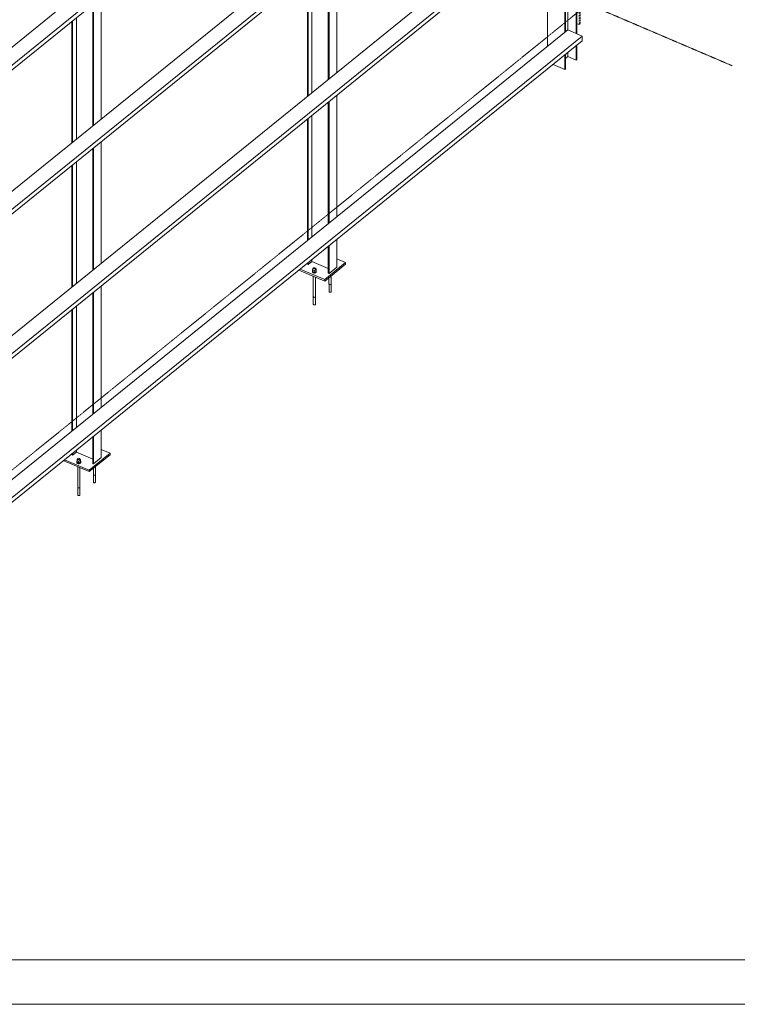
# Model space of a CAD drawing. Header units: millimetres. Extents: x -1190408159 to 361788912, y -2544212749 to 93633750.
# Tile 54 of 69: x 228176 to 236233, y -21483 to -10431. Entities that reach past the tile are written whole.
import ezdxf

# ---------------------------------------------------------------- set-up
doc = ezdxf.new("R2010")
doc.units = ezdxf.units.MM
for name, pattern in [('XKITLINE00', [0]), ('XKITLINE01', [4, 1, -1, 1, -1]), ('XKITLINE03', [6, 3, -1, 1, -1])]:
    doc.linetypes.add(name, pattern=pattern)
for name, color, linetype, lineweight in [('List výkresu', 3, 'Continuous', 0), ('Mřížka', 4, 'Continuous', 0), ('Položka', 2, 'Continuous', 0)]:
    doc.layers.add(name, color=color, linetype=linetype, lineweight=lineweight)

msp = doc.modelspace()

# ---------------------------------------------------------------- linework, layer by layer
at = {"layer": 'List výkresu', "color": 0, "linetype": 'XKITLINE00', "lineweight": 0}
for p, q in [((197834.27297, -20983.47451), (280834.27297, -20983.47451)), ((197334.27297, -21483.47451), (281334.27297, -21483.47451))]:
    msp.add_line(p, q, dxfattribs=at)
at = {"layer": 'Mřížka', "color": 0, "linetype": 'XKITLINE03', "lineweight": 0}
for p, q in [((209532.31537, 430.29224), (236173.25109, -10946.73813)), ((222931.76841, -19659.32897), (237200.24922, -8115.87774))]:
    msp.add_line(p, q, dxfattribs=at)
at = {"layer": 'Položka', "color": 0, "linetype": 'XKITLINE00', "lineweight": 0}
for p, q in [((224946.38297, -13281.2869), (234329.32197, -5690.32468)), ((225109.80444, -13351.07616), (234492.74345, -5760.11393)), ((225109.80444, -13403.66226), (234492.74345, -5812.70004)), ((224946.38297, -14899.32088), (234329.32197, -7308.35866)), ((225109.80444, -14969.11014), (234492.74345, -7378.14791)), ((225109.80444, -15021.69624), (234492.74345, -7430.73402)), ((224946.38297, -16517.35486), (234329.32197, -8926.39264)), ((225109.80444, -16587.14412), (234492.74345, -8996.18189)), ((225109.80444, -16639.73022), (234492.74345, -9048.768)), ((234424.826, -10585.21168), (234424.826, -9103.7144)), ((234431.87942, -10588.22385), (234431.87942, -9098.00806)), ((234296.68887, -10570.82737), (234296.68887, -9207.37959)), ((234303.74229, -10565.12103), (234303.74229, -9201.67325)), ((234330.77775, -10545.04831), (234330.77775, -9179.80108)), ((234102.52475, -10727.90955), (234102.52475, -9364.46177)), ((231737.64432, -11023.10531), (231737.64432, -9659.65753)), ((231640.82009, -11101.43782), (231640.82009, -9737.99003)), ((231649.47657, -11094.43457), (231649.47657, -9730.98679)), ((231406.77142, -11290.7873), (231406.77142, -9927.33951)), ((231415.4279, -11283.78405), (231415.4279, -9920.33626)), ((231457.42514, -11249.80755), (231457.42514, -9886.35976)), ((228995.7876, -11623.28151), (228995.7876, -10259.83373)), ((229004.44408, -11616.27827), (229004.44408, -10252.83048)), ((229092.61183, -11544.94901), (229092.61183, -10181.50122)), ((228761.73893, -11812.63099), (228761.73893, -10449.18321)), ((228770.39541, -11805.62774), (228770.39541, -10442.17996)), ((228812.39265, -11771.65124), (228812.39265, -10408.20346)), ((224946.38297, -18135.38884), (234329.32197, -10544.42662)), ((234329.32197, -10544.42662), (234492.74345, -10614.21587)), ((225109.80444, -18205.1781), (234492.74345, -10614.21587)), ((225109.80444, -18257.7642), (234492.74345, -10666.80198)), ((234431.87942, -10880.04601), (234431.87942, -10716.04204)), ((234492.74345, -10614.21587), (234492.74345, -10666.80198)), ((234296.68887, -10989.41754), (234296.68887, -10825.41357)), ((234303.74229, -10983.7112), (234303.74229, -10819.70723)), ((234330.77775, -10845.58898), (234330.77775, -10797.83506)), ((234424.826, -10885.75235), (234424.826, -10721.74838)), ((234164.0069, -10932.75561), (234296.68887, -10989.41754)), ((234330.77775, -10845.58898), (234303.74229, -10867.46115)), ((234424.826, -10885.75235), (234330.77775, -10845.58898)), ((234431.87942, -10880.04601), (234424.826, -10885.75235)), ((234303.74229, -10983.7112), (234296.68887, -10989.41754)), ((231640.82009, -12719.4718), (231640.82009, -11356.02401)), ((231649.47657, -12712.46855), (231649.47657, -11349.02076)), ((231737.64432, -12641.13929), (231737.64432, -11277.69151)), ((231406.77142, -12908.82128), (231406.77142, -11545.37349)), ((231415.4279, -12901.81803), (231415.4279, -11538.37024)), ((231457.42514, -12867.84153), (231457.42514, -11504.39374)), ((229092.61183, -13162.98299), (229092.61183, -11799.5352)), ((228995.7876, -13241.31549), (228995.7876, -11877.86771)), ((229004.44408, -13234.31225), (229004.44408, -11870.86446)), ((228812.39265, -13389.68522), (228812.39265, -12026.23744)), ((228761.73893, -13430.66497), (228761.73893, -12067.21719)), ((228770.39541, -13423.66172), (228770.39541, -12060.21394)), ((231737.64432, -13207.03694), (231737.64432, -12895.72549)), ((231640.82009, -13274.66944), (231640.82009, -12974.05799)), ((231649.47657, -13278.36619), (231649.47657, -12967.05474)), ((231457.42514, -13144.43904), (231415.4279, -13178.41554)), ((231457.42514, -13144.43904), (231457.42514, -13122.42772)), ((231640.82009, -13222.75798), (231457.42514, -13144.43904)), ((231737.64432, -13116.21914), (231835.38796, -13157.96063)), ((231311.05708, -13240.84205), (231600.27396, -13364.35232)), ((231324.14725, -13230.25187), (231600.27396, -13348.17198)), ((231406.77142, -13174.71879), (231406.77142, -13163.40747)), ((231415.4279, -13178.41554), (231406.77142, -13174.71879)), ((231415.4279, -13178.41554), (231415.4279, -13156.40422)), ((231462.64798, -13249.48017), (231462.31098, -13254.52182)), ((231462.31098, -13264.23002), (231462.31098, -13254.52182)), ((231462.31098, -13254.52182), (231465.28204, -13259.25549)), ((231465.0543, -13246.4121), (231462.64798, -13249.48017)), ((231467.22874, -13225.9032), (231465.0543, -13238.05236)), ((231465.0543, -13238.05236), (231481.86568, -13245.23167)), ((231465.0543, -13238.05236), (231465.0543, -13257.46877)), ((231465.0543, -13257.46877), (231481.86568, -13264.64808)), ((231465.28204, -13259.25549), (231471.10885, -13262.96054)), ((231472.10586, -13224.62653), (231467.22874, -13225.9032)), ((231471.10885, -13262.96054), (231478.90433, -13265.0729)), ((231474.33191, -13217.61037), (231472.10586, -13221.01899)), ((231472.10586, -13232.34523), (231472.10586, -13221.01899)), ((231472.10586, -13221.01899), (231473.07758, -13224.62516)), ((231473.07758, -13224.62516), (231476.9867, -13227.46261)), ((231479.15928, -13215.31265), (231474.33191, -13217.61037)), ((231476.9867, -13227.46261), (231482.78578, -13228.77105)), ((231485.29446, -13214.74148), (231479.15928, -13215.31265)), ((231481.86568, -13245.23167), (231500.8515, -13240.26182)), ((231481.86568, -13245.23167), (231481.86568, -13264.64808)), ((231500.8515, -13259.67822), (231481.86568, -13264.64808)), ((231482.78578, -13228.77105), (231488.92096, -13228.19989)), ((231491.09354, -13216.04993), (231485.29446, -13214.74148)), ((231488.92096, -13228.19989), (231493.74833, -13225.90217)), ((231495.00266, -13218.88738), (231491.09354, -13216.04993)), ((231493.74833, -13225.90217), (231495.97438, -13222.49355)), ((231495.97438, -13222.49355), (231495.00266, -13218.88738)), ((231495.5351, -13263.52464), (231501.8385, -13260.09972)), ((231495.97438, -13233.81979), (231495.97438, -13222.49355)), ((231503.02594, -13228.11265), (231495.97438, -13225.10128)), ((231500.8515, -13240.26182), (231503.02594, -13228.11265)), ((231500.8515, -13240.26182), (231500.8515, -13259.67822)), ((231503.02594, -13247.52906), (231500.8515, -13259.67822)), ((231501.8385, -13260.09972), (231505.43226, -13255.51766)), ((231503.02594, -13228.11265), (231503.02594, -13247.52906)), ((231505.76926, -13250.47601), (231503.02594, -13246.10518)), ((231505.43226, -13255.51766), (231505.76926, -13250.47601)), ((231505.76926, -13260.18422), (231505.43226, -13265.22586)), ((231505.76926, -13260.18422), (231505.76926, -13250.47601)), ((231835.38796, -13157.96063), (231600.27396, -13348.17198)), ((231835.38796, -13174.14097), (231600.27396, -13364.35232)), ((231737.64432, -13207.03694), (231649.47657, -13278.36619)), ((231835.38796, -13157.96063), (231835.38796, -13174.14097)), ((231465.28204, -13268.96369), (231462.31098, -13264.23002)), ((231471.10885, -13272.66874), (231465.28204, -13268.96369)), ((231478.90433, -13274.7811), (231471.10885, -13272.66874)), ((231472.10586, -13539.77165), (231472.10586, -13309.61804)), ((231478.90433, -13265.0729), (231487.48169, -13265.27098)), ((231487.48169, -13274.97919), (231478.90433, -13274.7811)), ((231487.48169, -13265.27098), (231495.5351, -13263.52464)), ((231495.5351, -13273.23284), (231487.48169, -13274.97919)), ((231501.8385, -13269.80793), (231495.5351, -13273.23284)), ((231495.97438, -13541.24621), (231495.97438, -13319.81111)), ((231505.43226, -13265.22586), (231501.8385, -13269.80793)), ((231600.27396, -13348.17198), (231600.27396, -13364.35232)), ((231649.47657, -13278.36619), (231640.82009, -13274.66944)), ((231648.44136, -13397.11314), (231648.44136, -13325.38405)), ((231672.30988, -13398.5877), (231672.30988, -13306.074)), ((229092.61183, -14781.01697), (229092.61183, -13417.56918)), ((231649.41308, -13400.71931), (231648.44136, -13397.11314)), ((231648.93862, -13482.89969), (231648.93862, -13398.95853)), ((231649.86985, -13486.3556), (231648.93862, -13482.89969)), ((231653.3222, -13403.55676), (231649.41308, -13400.71931)), ((231659.12128, -13404.8652), (231653.3222, -13403.55676)), ((231665.25646, -13404.29404), (231659.12128, -13404.8652)), ((231670.08383, -13401.99632), (231665.25646, -13404.29404)), ((231671.81262, -13484.31281), (231669.67932, -13487.5794)), ((231672.30988, -13398.5877), (231670.08383, -13401.99632)), ((231671.81262, -13484.31281), (231671.81262, -13399.34912)), ((228995.7876, -14859.34947), (228995.7876, -13495.90169)), ((229004.44408, -14852.34622), (229004.44408, -13488.89844)), ((231473.07758, -13543.37782), (231472.10586, -13539.77165)), ((231472.60312, -13625.5582), (231472.60312, -13541.61705)), ((231476.9867, -13546.21527), (231473.07758, -13543.37782)), ((231482.78578, -13547.52371), (231476.9867, -13546.21527)), ((231488.92096, -13546.95255), (231482.78578, -13547.52371)), ((231493.74833, -13544.65483), (231488.92096, -13546.95255)), ((231495.97438, -13541.24621), (231493.74833, -13544.65483)), ((231495.47712, -13626.97132), (231495.47712, -13542.00764)), ((231653.61609, -13489.07483), (231649.86985, -13486.3556)), ((231659.17355, -13490.32875), (231653.61609, -13489.07483)), ((231665.05309, -13489.78139), (231659.17355, -13490.32875)), ((231669.67932, -13487.5794), (231665.05309, -13489.78139)), ((228761.73893, -15048.69895), (228761.73893, -13685.25117)), ((228770.39541, -15041.6957), (228770.39541, -13678.24792)), ((228812.39265, -15007.7192), (228812.39265, -13644.27142)), ((231473.53435, -13629.01411), (231472.60312, -13625.5582)), ((231477.28059, -13631.73334), (231473.53435, -13629.01411)), ((231482.83805, -13632.98726), (231477.28059, -13631.73334)), ((231488.7176, -13632.4399), (231482.83805, -13632.98726)), ((231493.34382, -13630.23791), (231488.7176, -13632.4399)), ((231495.47712, -13626.97132), (231493.34382, -13630.23791)), ((228995.7876, -15414.54711), (228995.7876, -15113.93567)), ((229004.44408, -15418.24387), (229004.44408, -15106.93242)), ((229092.61183, -15346.91461), (229092.61183, -15035.60316)), ((228761.73893, -15314.59646), (228761.73893, -15303.28515)), ((228770.39541, -15318.29322), (228761.73893, -15314.59646)), ((228812.39265, -15284.31672), (228770.39541, -15318.29322)), ((228770.39541, -15318.29322), (228770.39541, -15296.2819)), ((228812.39265, -15284.31672), (228812.39265, -15262.3054)), ((228995.7876, -15362.63566), (228812.39265, -15284.31672)), ((228829.29943, -15357.48805), (228827.07337, -15360.89666)), ((228827.07337, -15372.2229), (228827.07337, -15360.89666)), ((228827.07337, -15360.89666), (228828.04509, -15364.50283)), ((228834.12679, -15355.19032), (228829.29943, -15357.48805)), ((228840.26197, -15354.61916), (228834.12679, -15355.19032)), ((228846.06105, -15355.9276), (228840.26197, -15354.61916)), ((228849.97018, -15358.76506), (228846.06105, -15355.9276)), ((228848.71584, -15365.77984), (228850.9419, -15362.37122)), ((228850.9419, -15362.37122), (228849.97018, -15358.76506)), ((228850.9419, -15373.69746), (228850.9419, -15362.37122)), ((229190.35547, -15297.83831), (228955.24148, -15488.04966)), ((229190.35547, -15314.01865), (228955.24148, -15504.23)), ((229092.61183, -15346.91461), (229004.44408, -15418.24387)), ((229092.61183, -15256.09682), (229190.35547, -15297.83831)), ((229190.35547, -15297.83831), (229190.35547, -15314.01865)), ((228666.02459, -15380.71972), (228955.24148, -15504.23)), ((228679.11476, -15370.12955), (228955.24148, -15488.04966)), ((228817.61549, -15389.35785), (228817.27849, -15394.39949)), ((228817.27849, -15404.10769), (228817.27849, -15394.39949)), ((228817.27849, -15394.39949), (228820.24955, -15399.13317)), ((228820.24955, -15408.84137), (228817.27849, -15404.10769)), ((228820.02181, -15386.28977), (228817.61549, -15389.35785)), ((228822.19626, -15365.78087), (228820.02181, -15377.93004)), ((228820.02181, -15377.93004), (228836.83319, -15385.10935)), ((228820.02181, -15377.93004), (228820.02181, -15397.34644)), ((228820.02181, -15397.34644), (228836.83319, -15404.52575)), ((228820.24955, -15399.13317), (228826.07636, -15402.83821)), ((228826.07636, -15412.54642), (228820.24955, -15408.84137)), ((228827.07337, -15364.5042), (228822.19626, -15365.78087)), ((228826.07636, -15402.83821), (228833.87184, -15404.95057)), ((228833.87184, -15414.65878), (228826.07636, -15412.54642)), ((228827.07337, -15679.64932), (228827.07337, -15449.49572)), ((228828.04509, -15364.50283), (228831.95421, -15367.34028)), ((228831.95421, -15367.34028), (228837.7533, -15368.64873)), ((228833.87184, -15404.95057), (228842.4492, -15405.14866)), ((228842.4492, -15414.85686), (228833.87184, -15414.65878)), ((228836.83319, -15385.10935), (228855.81901, -15380.13949)), ((228836.83319, -15385.10935), (228836.83319, -15404.52575)), ((228855.81901, -15399.5559), (228836.83319, -15404.52575)), ((228837.7533, -15368.64873), (228843.88848, -15368.07757)), ((228842.4492, -15405.14866), (228850.50261, -15403.40231)), ((228850.50261, -15413.11052), (228842.4492, -15414.85686)), ((228843.88848, -15368.07757), (228848.71584, -15365.77984)), ((228850.50261, -15403.40231), (228856.80601, -15399.9774)), ((228856.80601, -15409.6856), (228850.50261, -15413.11052)), ((228857.99345, -15367.99033), (228850.9419, -15364.97895)), ((228850.9419, -15681.12389), (228850.9419, -15459.68879)), ((228855.81901, -15380.13949), (228857.99345, -15367.99033)), ((228855.81901, -15380.13949), (228855.81901, -15399.5559)), ((228857.99345, -15387.40673), (228855.81901, -15399.5559)), ((228856.80601, -15399.9774), (228860.39977, -15395.39533)), ((228860.39977, -15405.10354), (228856.80601, -15409.6856)), ((228857.99345, -15367.99033), (228857.99345, -15387.40673)), ((228860.73678, -15390.35369), (228857.99345, -15385.98286)), ((228860.39977, -15395.39533), (228860.73678, -15390.35369)), ((228860.73678, -15400.06189), (228860.39977, -15405.10354)), ((228860.73678, -15400.06189), (228860.73678, -15390.35369)), ((229004.44408, -15418.24387), (228995.7876, -15414.54711)), ((229003.40887, -15536.99081), (229003.40887, -15465.26173)), ((229027.2774, -15538.46538), (229027.2774, -15445.95167)), ((228955.24148, -15488.04966), (228955.24148, -15504.23)), ((229004.38059, -15540.59698), (229003.40887, -15536.99081)), ((229003.90613, -15622.77737), (229003.90613, -15538.83621)), ((229008.28971, -15543.43443), (229004.38059, -15540.59698)), ((229014.08879, -15544.74288), (229008.28971, -15543.43443)), ((229020.22398, -15544.17172), (229014.08879, -15544.74288)), ((229025.05134, -15541.87399), (229020.22398, -15544.17172)), ((229027.2774, -15538.46538), (229025.05134, -15541.87399)), ((229026.78013, -15624.19049), (229026.78013, -15539.2268)), ((228828.04509, -15683.25549), (228827.07337, -15679.64932)), ((228827.57063, -15765.43588), (228827.57063, -15681.49472)), ((228831.95421, -15686.09295), (228828.04509, -15683.25549)), ((228837.7533, -15687.40139), (228831.95421, -15686.09295)), ((228843.88848, -15686.83023), (228837.7533, -15687.40139)), ((228848.71584, -15684.5325), (228843.88848, -15686.83023)), ((228850.9419, -15681.12389), (228848.71584, -15684.5325)), ((228850.44464, -15766.849), (228850.44464, -15681.88531)), ((229004.83736, -15626.23328), (229003.90613, -15622.77737)), ((229008.5836, -15628.9525), (229004.83736, -15626.23328)), ((229014.14106, -15630.20643), (229008.5836, -15628.9525)), ((229020.02061, -15629.65906), (229014.14106, -15630.20643)), ((229024.64683, -15627.45708), (229020.02061, -15629.65906)), ((229026.78013, -15624.19049), (229024.64683, -15627.45708)), ((228828.50186, -15768.89179), (228827.57063, -15765.43588)), ((228832.24811, -15771.61101), (228828.50186, -15768.89179)), ((228837.80556, -15772.86494), (228832.24811, -15771.61101)), ((228843.68511, -15772.31758), (228837.80556, -15772.86494)), ((228848.31133, -15770.11559), (228843.68511, -15772.31758)), ((228850.44464, -15766.849), (228848.31133, -15770.11559))]:
    msp.add_line(p, q, dxfattribs=at)
at = {"layer": 'Položka', "color": 0, "linetype": 'XKITLINE01', "lineweight": 0}
for p, q in [((234456.14993, -10485.90226), (234456.14993, -9078.37279)), ((234467.90563, -10476.39169), (234467.90563, -9068.86222)), ((234431.87942, -10475.53752), (234456.14993, -10485.90226)), ((234456.14993, -10485.90226), (234467.90563, -10476.39169))]:
    msp.add_line(p, q, dxfattribs=at)

doc.saveas('drawing.dxf')
